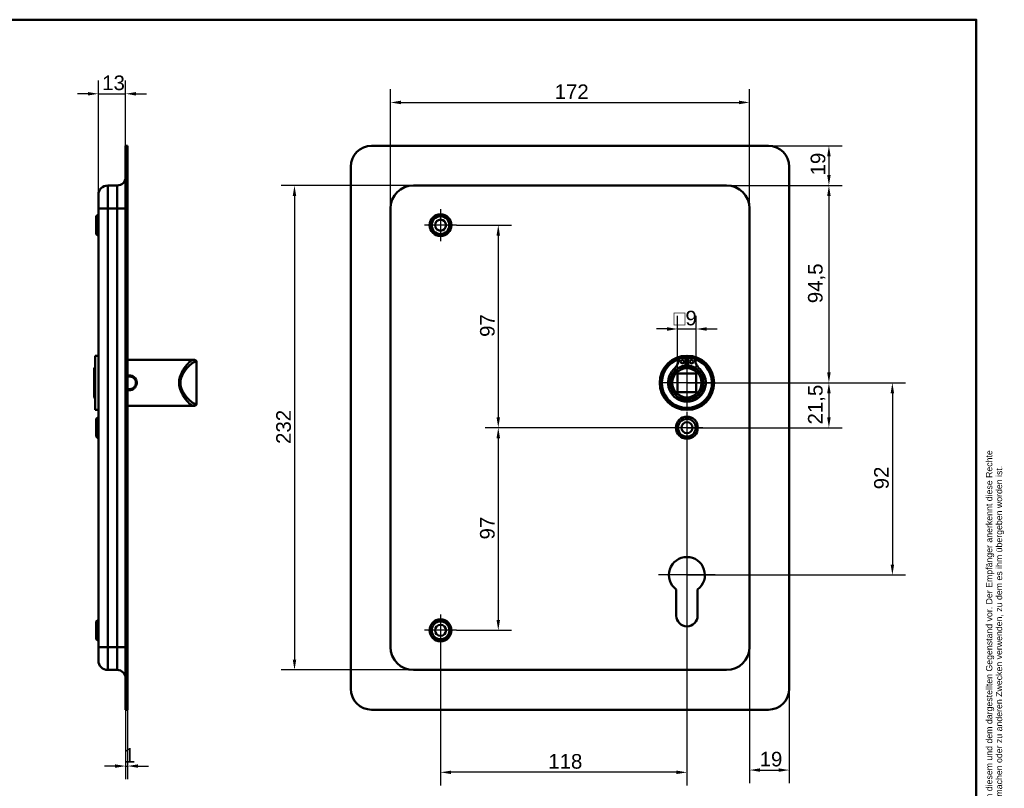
# Model space of a CAD drawing. Header units: millimetres. Extents: x 20 to 833, y 20 to 574.
# Tile 7 of 7: x 362 to 833, y 206 to 574. Entities that reach past the tile are written whole.
import ezdxf
from ezdxf.enums import TextEntityAlignment as Align

# ---------------------------------------------------------------- set-up
doc = ezdxf.new("R2010")
doc.units = ezdxf.units.MM
doc.header["$LTSCALE"] = 2
for name, color, linetype, lineweight in [('Bemaßungen(DIN)', 7, 'Continuous', 25), ('Mittelpunktmarkierung(DIN)', 7, 'Continuous', 25), ('Sichtbare Kanten(DIN)', 7, 'Continuous', 50), ('Sichtbare tangentiale Kanten(DIN)', 7, 'Continuous', 50), ('Skizziergeometrie(DIN)', 7, 'Continuous', 50), ('Skizzierlinie(DIN)', 7, 'Continuous', 25), ('Symbole(DIN)', 7, 'Continuous', 25)]:
    doc.layers.add(name, color=color, linetype=linetype, lineweight=lineweight)
doc.styles.add('Aktuell-DIN', font='arial.ttf')
doc.styles.add('STANDARD-DIN~0', font='arial.ttf')
doc.styles.add('Textstil10', font='arial.ttf')
doc.styles.add('Textstil41', font='arial.ttf', dxfattribs={"width": 0.8})
doc.styles.add('Textstil83', font='arial.ttf', dxfattribs={"width": 0.8})
doc.dimstyles.new('CAD-LAN', dxfattribs={"dimscale": 2, "dimtxt": 3.5, "dimasz": 2.5, "dimexe": 3.175, "dimexo": 0, "dimgap": 0.8, "dimtad": 1, "dimrnd": 1e-08, "dimtxsty": 'STANDARD-DIN~0', "dimcen": 0.09, "dimdle": 10, "dimclrd": 250, "dimclre": 250, "dimclrt": 250, "dimadec": 0, "dimazin": 2, "dimtfac": 1, "dimtmove": 0, "dimatfit": 3, "dimfxl": 1, "dimtolj": 1, "dimtzin": 0, "dimlwd": 25, "dimlwe": 25, "dimarcsym": 0})

# ---------------------------------------------------------------- blocks, each defined once
blk = doc.blocks.new('Ränder Standardrahmen')
at = {"layer": 'Skizziergeometrie(DIN)', "flags": 128}
blk.add_lwpolyline([(10, 10), (10, 287), (410, 287), (410, 10), (10, 10)], dxfattribs=at)
blk = doc.blocks.new('Schriftfelder Heusser')
at = {"layer": 'Skizziergeometrie(DIN)'}
for p, q in [((101, 229.92), (101, 236.92)), ((101, 236.92), (291, 236.92)), ((111, 229.92), (111, 236.92)), ((123, 229.92), (123, 236.92)), ((232, 229.92), (232, 236.92)), ((256, 229.92), (256, 236.92)), ((291, 236.92), (291, 229.92)), ((101, 191.42), (101, 229.92)), ((101, 229.92), (291, 229.92)), ((111, 229.92), (111, 221.42)), ((123, 229.92), (123, 221.42)), ((232, 229.92), (232, 221.42)), ((256, 229.92), (256, 221.42)), ((291, 229.92), (291, 191.42)), ((101, 221.42), (291, 221.42)), ((150, 221.42), (150, 204.42)), ((198.85, 221.42), (198.85, 204.42)), ((216.35, 221.42), (216.35, 204.42)), ((238.35, 221.42), (238.35, 204.42)), ((278, 221.42), (278, 191.42)), ((278, 208.67), (291, 208.67)), ((101, 204.42), (291, 204.42)), ((142, 204.42), (142, 191.42)), ((236, 204.42), (236, 191.42)), ((278, 200.17), (291, 200.17)), ((291, 191.42), (101, 191.42))]:
    blk.add_line(p, q, dxfattribs=at)
at = {"layer": 'Skizzierlinie(DIN)'}
for p, q in [((113.5, 221.42), (113.5, 204.42)), ((118, 221.42), (118, 204.42)), ((162.35, 221.42), (162.35, 204.42)), ((166.85, 221.42), (166.85, 204.42)), ((113.5, 217.17), (150, 217.17)), ((162.35, 217.17), (278, 217.17)), ((113.5, 212.92), (150, 212.92)), ((162.35, 212.92), (278, 212.92)), ((113.5, 208.67), (150, 208.67)), ((162.35, 208.67), (278, 208.67))]:
    blk.add_line(p, q, dxfattribs=at)
for centre in [(115.75, 219.25), (164.6, 219.25), (115.75, 215.04), (164.6, 215.04), (115.75, 210.79), (164.6, 210.79), (115.75, 206.54), (164.6, 206.54)]:
    blk.add_circle(centre, 1.75, dxfattribs=at)
at = {"layer": 'Symbole(DIN)', "color": 7, "insert": (293.33, 191.7), "char_height": 1.5, "width": 182.3003, "attachment_point": 1, "rotation": 90, "line_spacing_factor": 0.944221, "style": 'Aktuell-DIN'}
blk.add_mtext('\\fArial|b0|i0;\\H1.5000;Die Schlossfabrik Heusser AG ist Eigentümerin dieses Dokumentes und behält sich alle Rechte an diesem und dem dargestellten Gegenstand vor. Der Empfänger anerkennt diese Rechte\\Pund wird das Dokument nicht ohne schriftliche Ermächtigung der Eigentümerin Dritten zugänglich machen oder zu anderen Zwecken verwenden, zu dem es ihm übergeben worden ist.\\P ', dxfattribs=at)
at = {"layer": 'Symbole(DIN)', "color": 179, "true_color": 0x262659, "style": 'Aktuell-DIN'}
for s, insert, char_height, attachment_point in [('Pos.', (106, 227), 2.489, 2), ('Menge', (117, 227), 2.489, 2), ('Benennung', (125.81, 225.38), 2.489, 4), ('B-Nummer', (234.74, 225.62), 2.489, 4), ('Material', (265.02, 225.62), 2.489, 5), ('\\fArial|b0|i0;a', (115.81, 219.53), 2, 5), ('\\fArial|b0|i0;e', (164.54, 219.53), 2, 5), ('\\fArial|b0|i0;Gezeichnet', (200.05, 219.23), 2, 4), ('\\fArial|b0|i0;b', (115.75, 215), 2, 5), ('\\fArial|b0|i0;f', (164.55, 215.06), 2, 5), ('\\fArial|b0|i0;Freigegeben', (199.92, 216), 2, 1), ('\\fArial|b0|i0;c', (115.75, 211.01), 2, 5), ('\\fArial|b0|i0;g', (164.63, 211.05), 2, 5), ('\\fArial|b0|i0;Projekt', (200, 211.98), 2, 1), ('\\fArial|b0|i0;d', (115.76, 206.55), 2, 5), ('\\fArial|b0|i0;h', (164.55, 206.57), 2, 5), ('\\fArial|b0|i0;CAD-Nr.', (200, 207.5), 2, 1), ('\\fArial|b0|i0;\\H2.0000;Massstab', (284.39, 206.37), 2, 5), ('\\fArial|b0|i0;\\H2.0000;Baugruppe', (143.1, 203.73), 2, 1), ('\\fArial|b0|i0;Zeichnungs-Nr.', (237, 203.5), 2, 1), ('\\fArial|b0|i0;\\H2.5000;4853 Murgenthal', (113.33, 192.46), 2.5, 7)]:
    blk.add_mtext(s, dxfattribs=dict(at, insert=insert, char_height=char_height, attachment_point=attachment_point))
at = {"layer": 'Symbole(DIN)', "color": 179, "true_color": 0x262659, "attachment_point": 5, "style": 'Aktuell-DIN'}
for s, insert, char_height, width in [('Änd.', (107.21, 213), 2.489, 12.3494), ('Änd.', (156.12, 212.76), 2.489, 12.3494), ('\\fArial|b0|i0;Änderung', (284.51, 202.33), 2, 12.1143)]:
    blk.add_mtext(s, dxfattribs=dict(at, insert=insert, char_height=char_height, width=width))
at = {"layer": 'Symbole(DIN)', "color": 7, "insert": (143.1, 196.62), "char_height": 4.5, "width": 90.18, "attachment_point": 4, "style": 'Aktuell-DIN'}
blk.add_mtext('\\fArial|b0|i0;\\W0.90;\\H4.5000;Heusser-Muschel Serie 6  EN179', dxfattribs=at)
at = {"layer": 'Symbole(DIN)', "color": 179, "true_color": 0x262659, "style": 'Textstil10'}
blk.add_attdef('ERSTELLUNGSDATUM_001', (217.26, 218.29), '', height=2, dxfattribs=at)
at = {"layer": 'Symbole(DIN)', "color": 179, "true_color": 0x262659}
for tag, height, style, p in [('AUTOR', 2.49, 'Aktuell-DIN', (240.03, 219.26)), ('KONTROLLDATUM', 2, 'Textstil10', (217.42, 215.04)), ('KONTROLLIERT_VON', 2, 'Textstil10', (239.98, 215.05))]:
    blk.add_attdef(tag, text='', height=height, dxfattribs=dict(at, style=style)).set_placement(p, align=Align.MIDDLE_LEFT)
at = {"layer": 'Symbole(DIN)', "color": 7, "style": 'Textstil83', "width": 0.8}
blk.add_attdef('Anfänglicher_Ansichtsmaßstab_001', (281.57, 213.34), '', height=2.3, dxfattribs=at)
at = {"layer": 'Symbole(DIN)', "color": 179, "true_color": 0x262659, "style": 'Textstil10'}
blk.add_attdef('PROJEKT', text='', height=2, dxfattribs=at).set_placement((217.77, 209.72), align=Align.BOTTOM_LEFT)
at = {"layer": 'Symbole(DIN)', "color": 7, "style": 'Textstil41', "width": 0.8}
blk.add_attdef('STATUS', text='', height=5, dxfattribs=at).set_placement((284.53, 195.86), align=Align.MIDDLE_CENTER)
blk = doc.blocks.new('*D8')
at = {"layer": 'Bemaßungen(DIN)', "color": 250, "linetype": 'Continuous', "lineweight": 25, "true_color": 0x3f3f3f, "transparency": 16777216}
for p, q in [((539.41, 483.62), (539.41, 540.72)), ((711.41, 483.62), (711.41, 540.72)), ((544.41, 534.37), (706.41, 534.37))]:
    blk.add_line(p, q, dxfattribs=at)
at = {"layer": 'Bemaßungen(DIN)', "color": 250, "linetype": 'Continuous', "true_color": 0x3f3f3f, "transparency": 16777216}
for points in [[(544.41, 535.21), (544.41, 533.54), (539.41, 534.37)], [(706.41, 535.21), (706.41, 533.54), (711.41, 534.37)]]:
    blk.add_solid(points, dxfattribs=at)
at = {"layer": 'Defpoints', "color": 0, "linetype": 'Continuous', "transparency": 16777216}
for p in [(711.41, 534.37), (539.41, 483.62), (711.41, 483.62)]:
    blk.add_point(p, dxfattribs=at)
at = {"layer": 'Bemaßungen(DIN)', "color": 250, "linetype": 'Continuous', "lineweight": 25, "true_color": 0x3f3f3f, "transparency": 16777216, "insert": (618.04, 543), "char_height": 7, "attachment_point": 1, "style": 'STANDARD-DIN~0'}
blk.add_mtext('\\A1;172', dxfattribs=at)
blk = doc.blocks.new('*D9')
at = {"layer": 'Bemaßungen(DIN)', "color": 250, "linetype": 'Continuous', "lineweight": 25, "true_color": 0x3f3f3f, "transparency": 16777216}
for p, q in [((550.41, 494.62), (487.11, 494.62)), ((493.46, 489.62), (493.46, 267.62)), ((550.41, 262.62), (487.11, 262.62))]:
    blk.add_line(p, q, dxfattribs=at)
at = {"layer": 'Bemaßungen(DIN)', "color": 250, "linetype": 'Continuous', "true_color": 0x3f3f3f, "transparency": 16777216}
for points in [[(492.62, 489.62), (494.29, 489.62), (493.46, 494.62)], [(492.62, 267.62), (494.29, 267.62), (493.46, 262.62)]]:
    blk.add_solid(points, dxfattribs=at)
at = {"layer": 'Defpoints', "color": 0, "linetype": 'Continuous', "transparency": 16777216}
for p in [(550.41, 494.62), (493.46, 262.62), (550.41, 262.62)]:
    blk.add_point(p, dxfattribs=at)
at = {"layer": 'Bemaßungen(DIN)', "color": 250, "linetype": 'Continuous', "lineweight": 25, "true_color": 0x3f3f3f, "transparency": 16777216, "insert": (484.7, 370.86), "char_height": 7, "attachment_point": 1, "rotation": 90, "style": 'STANDARD-DIN~0'}
blk.add_mtext('\\A1;232', dxfattribs=at)
blk = doc.blocks.new('*D10')
at = {"layer": 'Bemaßungen(DIN)', "color": 250, "linetype": 'Continuous', "lineweight": 25, "true_color": 0x3f3f3f, "transparency": 16777216}
for p, q in [((700.41, 494.62), (755.76, 494.62)), ((749.41, 489.62), (749.41, 405.12)), ((681.41, 400.12), (755.76, 400.12))]:
    blk.add_line(p, q, dxfattribs=at)
at = {"layer": 'Bemaßungen(DIN)', "color": 250, "linetype": 'Continuous', "true_color": 0x3f3f3f, "transparency": 16777216}
for points in [[(748.57, 489.62), (750.24, 489.62), (749.41, 494.62)], [(748.57, 405.12), (750.24, 405.12), (749.41, 400.12)]]:
    blk.add_solid(points, dxfattribs=at)
at = {"layer": 'Defpoints', "color": 0, "linetype": 'Continuous', "transparency": 16777216}
for p in [(700.41, 494.62), (681.41, 400.12), (749.41, 400.12)]:
    blk.add_point(p, dxfattribs=at)
at = {"layer": 'Bemaßungen(DIN)', "color": 250, "linetype": 'Continuous', "lineweight": 25, "true_color": 0x3f3f3f, "transparency": 16777216, "insert": (739.39, 438.25), "char_height": 7, "attachment_point": 1, "rotation": 90, "style": 'STANDARD-DIN~0'}
blk.add_mtext('\\A1;94,5', dxfattribs=at)
blk = doc.blocks.new('*D11')
at = {"layer": 'Bemaßungen(DIN)', "color": 250, "linetype": 'Continuous', "lineweight": 25, "true_color": 0x3f3f3f, "transparency": 16777216}
for p, q in [((681.41, 400.12), (755.76, 400.12)), ((749.41, 395.12), (749.41, 383.62)), ((681.41, 378.62), (755.76, 378.62))]:
    blk.add_line(p, q, dxfattribs=at)
at = {"layer": 'Bemaßungen(DIN)', "color": 250, "linetype": 'Continuous', "true_color": 0x3f3f3f, "transparency": 16777216}
for points in [[(748.57, 395.12), (750.24, 395.12), (749.41, 400.12)], [(748.57, 383.62), (750.24, 383.62), (749.41, 378.62)]]:
    blk.add_solid(points, dxfattribs=at)
at = {"layer": 'Defpoints', "color": 0, "linetype": 'Continuous', "transparency": 16777216}
for p in [(681.41, 400.12), (681.41, 378.62), (749.41, 378.62)]:
    blk.add_point(p, dxfattribs=at)
at = {"layer": 'Bemaßungen(DIN)', "color": 250, "linetype": 'Continuous', "lineweight": 25, "true_color": 0x3f3f3f, "transparency": 16777216, "insert": (739.39, 380.19), "char_height": 7, "attachment_point": 1, "rotation": 90, "style": 'STANDARD-DIN~0'}
blk.add_mtext('\\A1;21,5', dxfattribs=at)
blk = doc.blocks.new('*D12')
at = {"layer": 'Bemaßungen(DIN)', "color": 250, "linetype": 'Continuous', "lineweight": 25, "true_color": 0x3f3f3f, "transparency": 16777216}
for p, q in [((681.41, 400.12), (786.15, 400.12)), ((779.8, 395.12), (779.8, 313.12)), ((681.41, 308.12), (786.15, 308.12))]:
    blk.add_line(p, q, dxfattribs=at)
at = {"layer": 'Bemaßungen(DIN)', "color": 250, "linetype": 'Continuous', "true_color": 0x3f3f3f, "transparency": 16777216}
for points in [[(778.97, 395.12), (780.64, 395.12), (779.8, 400.12)], [(778.97, 313.12), (780.64, 313.12), (779.8, 308.12)]]:
    blk.add_solid(points, dxfattribs=at)
at = {"layer": 'Defpoints', "color": 0, "linetype": 'Continuous', "transparency": 16777216}
for p in [(681.41, 400.12), (681.41, 308.12), (779.8, 308.12)]:
    blk.add_point(p, dxfattribs=at)
at = {"layer": 'Bemaßungen(DIN)', "color": 250, "linetype": 'Continuous', "lineweight": 25, "true_color": 0x3f3f3f, "transparency": 16777216, "insert": (771.05, 349.14), "char_height": 7, "attachment_point": 1, "rotation": 90, "style": 'STANDARD-DIN~0'}
blk.add_mtext('\\A1;92', dxfattribs=at)
blk = doc.blocks.new('*D13')
at = {"layer": 'Bemaßungen(DIN)', "color": 250, "linetype": 'Continuous', "lineweight": 25, "true_color": 0x3f3f3f, "transparency": 16777216}
for p, q in [((720.41, 513.62), (755.76, 513.62)), ((749.41, 508.62), (749.41, 499.62)), ((700.41, 494.62), (755.76, 494.62))]:
    blk.add_line(p, q, dxfattribs=at)
at = {"layer": 'Bemaßungen(DIN)', "color": 250, "linetype": 'Continuous', "true_color": 0x3f3f3f, "transparency": 16777216}
for points in [[(748.57, 508.62), (750.24, 508.62), (749.41, 513.62)], [(748.57, 499.62), (750.24, 499.62), (749.41, 494.62)]]:
    blk.add_solid(points, dxfattribs=at)
at = {"layer": 'Defpoints', "color": 0, "linetype": 'Continuous', "transparency": 16777216}
for p in [(720.41, 513.62), (700.41, 494.62), (749.41, 494.62)]:
    blk.add_point(p, dxfattribs=at)
at = {"layer": 'Bemaßungen(DIN)', "color": 250, "linetype": 'Continuous', "lineweight": 25, "true_color": 0x3f3f3f, "transparency": 16777216, "insert": (740.66, 499.43), "char_height": 7, "attachment_point": 1, "rotation": 90, "style": 'STANDARD-DIN~0'}
blk.add_mtext('\\A1;19', dxfattribs=at)
blk = doc.blocks.new('*D14')
at = {"layer": 'Bemaßungen(DIN)', "color": 250, "linetype": 'Continuous', "lineweight": 25, "true_color": 0x3f3f3f, "transparency": 16777216}
for p, q in [((571.06, 475.62), (597.41, 475.62)), ((591.06, 470.62), (591.06, 383.62)), ((681.41, 378.62), (584.71, 378.62))]:
    blk.add_line(p, q, dxfattribs=at)
at = {"layer": 'Bemaßungen(DIN)', "color": 250, "linetype": 'Continuous', "true_color": 0x3f3f3f, "transparency": 16777216}
for points in [[(590.22, 470.62), (591.89, 470.62), (591.06, 475.62)], [(590.22, 383.62), (591.89, 383.62), (591.06, 378.62)]]:
    blk.add_solid(points, dxfattribs=at)
at = {"layer": 'Defpoints', "color": 0, "linetype": 'Continuous', "transparency": 16777216}
for p in [(571.06, 475.62), (591.06, 378.62), (681.41, 378.62)]:
    blk.add_point(p, dxfattribs=at)
at = {"layer": 'Bemaßungen(DIN)', "color": 250, "linetype": 'Continuous', "lineweight": 25, "true_color": 0x3f3f3f, "transparency": 16777216, "insert": (582.31, 422.11), "char_height": 7, "attachment_point": 1, "rotation": 90, "style": 'STANDARD-DIN~0'}
blk.add_mtext('\\A1;97', dxfattribs=at)
blk = doc.blocks.new('*D15')
at = {"layer": 'Bemaßungen(DIN)', "color": 250, "linetype": 'Continuous', "lineweight": 25, "true_color": 0x3f3f3f, "transparency": 16777216}
for p, q in [((681.41, 378.62), (584.71, 378.62)), ((591.06, 373.62), (591.06, 286.62)), ((571.06, 281.62), (597.41, 281.62))]:
    blk.add_line(p, q, dxfattribs=at)
at = {"layer": 'Bemaßungen(DIN)', "color": 250, "linetype": 'Continuous', "true_color": 0x3f3f3f, "transparency": 16777216}
for points in [[(590.22, 373.62), (591.89, 373.62), (591.06, 378.62)], [(590.22, 286.62), (591.89, 286.62), (591.06, 281.62)]]:
    blk.add_solid(points, dxfattribs=at)
at = {"layer": 'Defpoints', "color": 0, "linetype": 'Continuous', "transparency": 16777216}
for p in [(681.41, 378.62), (571.06, 281.62), (591.06, 281.62)]:
    blk.add_point(p, dxfattribs=at)
at = {"layer": 'Bemaßungen(DIN)', "color": 250, "linetype": 'Continuous', "lineweight": 25, "true_color": 0x3f3f3f, "transparency": 16777216, "insert": (582.31, 325.11), "char_height": 7, "attachment_point": 1, "rotation": 90, "style": 'STANDARD-DIN~0'}
blk.add_mtext('\\A1;97', dxfattribs=at)
blk = doc.blocks.new('*D16')
at = {"layer": 'Bemaßungen(DIN)', "color": 250, "linetype": 'Continuous', "lineweight": 25, "true_color": 0x3f3f3f, "transparency": 16777216}
for p, q in [((681.41, 370.97), (681.41, 207.27)), ((563.41, 273.97), (563.41, 207.27)), ((676.41, 213.62), (568.41, 213.62))]:
    blk.add_line(p, q, dxfattribs=at)
at = {"layer": 'Bemaßungen(DIN)', "color": 250, "linetype": 'Continuous', "true_color": 0x3f3f3f, "transparency": 16777216}
for points in [[(568.41, 214.45), (568.41, 212.79), (563.41, 213.62)], [(676.41, 214.45), (676.41, 212.79), (681.41, 213.62)]]:
    blk.add_solid(points, dxfattribs=at)
at = {"layer": 'Defpoints', "color": 0, "linetype": 'Continuous', "transparency": 16777216}
for p in [(681.41, 370.97), (563.41, 273.97), (563.41, 213.62)]:
    blk.add_point(p, dxfattribs=at)
at = {"layer": 'Bemaßungen(DIN)', "color": 250, "linetype": 'Continuous', "lineweight": 25, "true_color": 0x3f3f3f, "transparency": 16777216, "insert": (615, 222.37), "char_height": 7, "attachment_point": 1, "style": 'STANDARD-DIN~0'}
blk.add_mtext('\\A1;118', dxfattribs=at)
blk = doc.blocks.new('*D17')
at = {"layer": 'Bemaßungen(DIN)', "color": 250, "linetype": 'Continuous', "lineweight": 25, "true_color": 0x3f3f3f, "transparency": 16777216}
for p, q in [((711.41, 273.62), (711.41, 208.35)), ((730.41, 253.62), (730.41, 208.35)), ((716.41, 214.7), (725.41, 214.7))]:
    blk.add_line(p, q, dxfattribs=at)
at = {"layer": 'Bemaßungen(DIN)', "color": 250, "linetype": 'Continuous', "true_color": 0x3f3f3f, "transparency": 16777216}
for points in [[(716.41, 215.53), (716.41, 213.87), (711.41, 214.7)], [(725.41, 215.53), (725.41, 213.87), (730.41, 214.7)]]:
    blk.add_solid(points, dxfattribs=at)
at = {"layer": 'Defpoints', "color": 0, "linetype": 'Continuous', "transparency": 16777216}
for p in [(711.41, 273.62), (730.41, 253.62), (730.41, 214.7)]:
    blk.add_point(p, dxfattribs=at)
at = {"layer": 'Bemaßungen(DIN)', "color": 250, "linetype": 'Continuous', "lineweight": 25, "true_color": 0x3f3f3f, "transparency": 16777216, "insert": (716.22, 223.45), "char_height": 7, "attachment_point": 1, "style": 'STANDARD-DIN~0'}
blk.add_mtext('\\A1;19', dxfattribs=at)
blk = doc.blocks.new('*D18')
at = {"layer": 'Bemaßungen(DIN)', "color": 250, "linetype": 'Continuous', "lineweight": 25, "true_color": 0x3f3f3f, "transparency": 16777216}
for p, q in [((399.54, 490.12), (399.54, 544.88)), ((412.54, 513.62), (412.54, 544.88)), ((394.54, 538.53), (389.54, 538.53)), ((399.54, 538.53), (412.54, 538.53)), ((417.54, 538.53), (422.54, 538.53))]:
    blk.add_line(p, q, dxfattribs=at)
at = {"layer": 'Bemaßungen(DIN)', "color": 250, "linetype": 'Continuous', "true_color": 0x3f3f3f, "transparency": 16777216}
for points in [[(394.54, 539.36), (394.54, 537.69), (399.54, 538.53)], [(417.54, 539.36), (417.54, 537.69), (412.54, 538.53)]]:
    blk.add_solid(points, dxfattribs=at)
at = {"layer": 'Defpoints', "color": 0, "linetype": 'Continuous', "transparency": 16777216}
for p in [(412.54, 538.53), (412.54, 513.62), (399.54, 490.12)]:
    blk.add_point(p, dxfattribs=at)
at = {"layer": 'Bemaßungen(DIN)', "color": 250, "linetype": 'Continuous', "lineweight": 25, "true_color": 0x3f3f3f, "transparency": 16777216, "insert": (401.35, 547.28), "char_height": 7, "attachment_point": 1, "style": 'STANDARD-DIN~0'}
blk.add_mtext('\\A1;13', dxfattribs=at)
blk = doc.blocks.new('*D19')
at = {"layer": 'Bemaßungen(DIN)', "color": 250, "linetype": 'Continuous', "lineweight": 25, "true_color": 0x3f3f3f, "transparency": 16777216}
for p, q in [((412.54, 243.62), (412.54, 210.27)), ((413.54, 243.62), (413.54, 210.27)), ((407.54, 216.62), (402.54, 216.62)), ((412.54, 216.62), (413.54, 216.62)), ((418.54, 216.62), (423.54, 216.62))]:
    blk.add_line(p, q, dxfattribs=at)
at = {"layer": 'Bemaßungen(DIN)', "color": 250, "linetype": 'Continuous', "true_color": 0x3f3f3f, "transparency": 16777216}
for points in [[(407.54, 217.45), (407.54, 215.79), (412.54, 216.62)], [(418.54, 217.45), (418.54, 215.79), (413.54, 216.62)]]:
    blk.add_solid(points, dxfattribs=at)
at = {"layer": 'Defpoints', "color": 0, "linetype": 'Continuous', "transparency": 16777216}
for p in [(412.54, 243.62), (413.54, 243.62), (413.54, 216.62)]:
    blk.add_point(p, dxfattribs=at)
at = {"layer": 'Bemaßungen(DIN)', "color": 250, "linetype": 'Continuous', "lineweight": 25, "true_color": 0x3f3f3f, "transparency": 16777216, "insert": (411.75, 225.25), "char_height": 7, "attachment_point": 1, "style": 'STANDARD-DIN~0'}
blk.add_mtext('\\A1;1', dxfattribs=at)
blk = doc.blocks.new('*D26')
at = {"layer": 'Bemaßungen(DIN)', "color": 250, "linetype": 'Continuous', "lineweight": 25, "true_color": 0x3f3f3f, "transparency": 16777216}
for p, q in [((676.91, 404.62), (676.91, 432.25)), ((685.91, 404.62), (685.91, 432.25)), ((671.91, 425.9), (666.91, 425.9)), ((676.91, 425.9), (685.91, 425.9)), ((690.91, 425.9), (695.91, 425.9))]:
    blk.add_line(p, q, dxfattribs=at)
at = {"layer": 'Bemaßungen(DIN)', "color": 250, "linetype": 'Continuous', "true_color": 0x3f3f3f, "transparency": 16777216}
for points in [[(671.91, 426.73), (671.91, 425.06), (676.91, 425.9)], [(690.91, 426.73), (690.91, 425.06), (685.91, 425.9)]]:
    blk.add_solid(points, dxfattribs=at)
at = {"layer": 'Defpoints', "color": 0, "linetype": 'Continuous', "transparency": 16777216}
for p in [(685.91, 425.9), (676.91, 404.62), (685.91, 404.62)]:
    blk.add_point(p, dxfattribs=at)
at = {"layer": 'Bemaßungen(DIN)', "color": 250, "linetype": 'Continuous', "lineweight": 25, "true_color": 0x3f3f3f, "transparency": 16777216, "insert": (675.04, 434.64), "char_height": 7, "attachment_point": 1, "style": 'STANDARD-DIN~0'}
blk.add_mtext('\\A1;\\fAIGDT|b0|i0;\\H7.0000;o\\fArial|b0|i0;\\H7.0000;9', dxfattribs=at)

msp = doc.modelspace()

# ---------------------------------------------------------------- linework, layer by layer
at = {"layer": 'Mittelpunktmarkierung(DIN)', "linetype": 'Continuous'}
for p, q in [((563.407, 483.269), (563.407, 467.969)), ((571.057, 475.619), (555.757, 475.619)), ((681.407, 412.119), (681.407, 388.119)), ((693.407, 400.119), (669.407, 400.119)), ((681.407, 386.269), (681.407, 370.969)), ((689.057, 378.619), (673.757, 378.619)), ((681.407, 321.719), (681.407, 298.119)), ((695.007, 308.119), (667.807, 308.119)), ((563.407, 289.269), (563.407, 273.969)), ((571.057, 281.619), (555.757, 281.619))]:
    msp.add_line(p, q, dxfattribs=at)
at = {"layer": 'Sichtbare Kanten(DIN)'}
for p, q in [((413.536, 513.619), (412.536, 513.619)), ((412.536, 503.619), (412.536, 513.619)), ((413.536, 513.619), (413.536, 503.619)), ((530.407, 513.619), (720.407, 513.619)), ((412.536, 503.619), (412.536, 253.619)), ((413.536, 503.619), (413.536, 253.619)), ((520.407, 253.619), (520.407, 503.619)), ((730.407, 503.619), (730.407, 253.619)), ((408.536, 494.619), (404.036, 494.619)), ((700.407, 494.619), (550.407, 494.619)), ((399.536, 483.619), (399.536, 490.119)), ((399.536, 483.619), (399.536, 273.619)), ((539.407, 483.619), (539.407, 273.619)), ((711.407, 273.619), (711.407, 483.619)), ((398.536, 479.869), (399.536, 480.869)), ((398.536, 471.369), (398.536, 479.869)), ((398.536, 471.369), (399.536, 470.369)), ((398.036, 413.119), (398.036, 387.119)), ((398.036, 413.119), (399.536, 413.119)), ((413.536, 411.119), (440.536, 411.119)), ((440.536, 411.119), (444.866, 411.119)), ((444.866, 411.119), (445.536, 411.119)), ((677.767, 412.077), (680.791, 412.077)), ((680.791, 412.077), (680.791, 408.377)), ((682.024, 408.377), (682.024, 412.077)), ((682.024, 412.077), (685.048, 412.077)), ((397.536, 407.119), (398.036, 407.619)), ((397.536, 393.119), (397.536, 407.119)), ((446.536, 390.119), (446.536, 410.119)), ((676.907, 395.619), (676.907, 404.619)), ((676.907, 404.619), (685.907, 404.619)), ((685.907, 404.619), (685.907, 395.619)), ((397.536, 393.119), (398.036, 392.619)), ((685.907, 395.619), (676.907, 395.619)), ((398.036, 387.119), (399.536, 387.119)), ((413.536, 389.119), (440.536, 389.119)), ((440.536, 389.119), (444.866, 389.119)), ((445.536, 389.119), (444.866, 389.119)), ((398.536, 382.869), (399.536, 383.869)), ((398.536, 374.369), (398.536, 382.869)), ((398.536, 374.369), (399.536, 373.369)), ((676.307, 288.619), (676.307, 301.194)), ((686.507, 301.194), (686.507, 288.619)), ((398.536, 285.869), (399.536, 286.869)), ((398.536, 277.369), (398.536, 285.869)), ((398.536, 277.369), (399.536, 276.369)), ((399.536, 267.119), (399.536, 273.619)), ((408.536, 262.619), (404.036, 262.619)), ((550.407, 262.619), (700.407, 262.619)), ((412.536, 243.619), (412.536, 253.619)), ((413.536, 253.619), (413.536, 243.619)), ((412.536, 243.619), (413.536, 243.619)), ((720.407, 243.619), (530.407, 243.619))]:
    msp.add_line(p, q, dxfattribs=at)
for centre, radius in [((563.407, 475.619), 5.25), ((563.407, 475.619), 4.25), ((563.407, 475.619), 2.65), ((681.407, 400.119), 13), ((681.407, 400.119), 12.5), ((679.176, 410.227), 0.85), ((683.639, 410.227), 0.85), ((681.407, 400.119), 8), ((681.407, 400.119), 7), ((681.407, 378.619), 5.25), ((681.407, 378.619), 4.25), ((681.407, 378.619), 2.65), ((563.407, 281.619), 5.25), ((563.407, 281.619), 4.25), ((563.407, 281.619), 2.65)]:
    msp.add_circle(centre, radius, dxfattribs=at)
for centre, radius, start, end in [((530.407, 503.619), 10, 90, 180), ((720.407, 503.619), 10, 0, 90), ((408.536, 498.619), 4, 270, 0), ((404.036, 490.119), 4.5, 90, 180), ((550.407, 483.619), 11, 90, 180), ((700.407, 483.619), 11, 0, 90), ((445.536, 410.119), 1, 0, 90), ((681.407, 400.119), 12, 108.17213, 71.82787), ((669.084, 412.817), 8.678, 314.1409, 355.03295), ((681.407, 400.119), 12, 85.21102, 94.78898), ((693.73, 412.817), 8.678, 184.96705, 225.8591), ((681.407, 400.119), 9.017, 134.1409, 45.8591), ((681.407, 400.852), 7.55, 94.68501, 144.3129), ((681.407, 400.119), 8.2, 63.63056, 116.36944), ((681.407, 400.119), 9, 86.0711, 93.9289), ((681.407, 400.852), 7.55, 35.6871, 85.31499), ((445.536, 390.119), 1, 270, 0), ((681.407, 308.119), 8.6, 306.37184, 233.62816), ((681.407, 288.619), 5.1, 180, 0), ((550.407, 273.619), 11, 180, 270), ((700.407, 273.619), 11, 270, 0), ((404.036, 267.119), 4.5, 180, 270), ((408.536, 258.619), 4, 0, 90), ((530.407, 253.619), 10, 180, 270), ((720.407, 253.619), 10, 270, 0)]:
    msp.add_arc(centre, radius, start, end, dxfattribs=at)
for points, knots in [([(414.536, 396.64), (415.04, 396.639), (416.057, 396.886), (417.248, 397.875), (417.924, 399.31), (417.927, 401.473), (416.561, 403.24), (414.703, 403.676), (413.858, 403.544), (413.536, 403.441)], [-2.1150433, -2.1150433, -2.1150433, -2.1150433, -1.9639931, -1.8129167, -1.6618403, -1.510764, -1.2086112, -1.0575348, -0.9565762, -0.9565762, -0.9565762, -0.9565762]), ([(413.536, 402.947), (413.855, 403.059), (414.195, 403.119), (414.535, 403.119), (414.987, 403.119), (415.439, 403.015), (415.842, 402.82), (416.648, 402.43), (417.258, 401.668), (417.459, 400.792), (417.56, 400.354), (417.561, 399.888), (417.46, 399.448), (417.359, 399.009), (417.159, 398.596), (416.881, 398.247), (416.603, 397.899), (416.248, 397.615), (415.844, 397.419), (415.44, 397.223), (414.986, 397.119), (414.536, 397.119)], [3.0589228, 3.0589228, 3.0589228, 3.0589228, 3.1726043, 3.1726043, 3.1726043, 3.3236807, 3.3236807, 3.3236807, 3.6258335, 3.6258335, 3.6258335, 3.7769099, 3.7769099, 3.7769099, 3.9279863, 3.9279863, 3.9279863, 4.0790627, 4.0790627, 4.0790627, 4.2301128, 4.2301128, 4.2301128, 4.2301128]), ([(413.536, 396.803), (413.858, 396.697), (414.196, 396.641), (414.536, 396.64), (414.536, 396.64), (414.536, 396.64), (414.536, 396.64)], [-0.10163742, -0.10163742, -0.10163742, -0.10163742, 0, 0, 0, 0.00002622, 0.00002622, 0.00002622, 0.00002622]), ([(414.536, 397.119), (414.536, 397.119), (414.536, 397.119), (414.536, 397.119), (414.195, 397.119), (413.857, 397.18), (413.538, 397.294)], [2.11504322, 2.11504322, 2.11504322, 2.11504322, 2.11506954, 2.11506954, 2.11506954, 2.22920035, 2.22920035, 2.22920035, 2.22920035])]:
    msp.add_open_spline(points, degree=3, knots=knots, dxfattribs=at)
at = {"layer": 'Sichtbare tangentiale Kanten(DIN)'}
for p, q in [((412.536, 503.619), (413.536, 503.619)), ((404.036, 494.619), (404.036, 483.619)), ((408.536, 483.619), (408.536, 494.619)), ((404.036, 483.619), (399.536, 483.619)), ((408.536, 483.619), (404.036, 483.619)), ((404.036, 273.619), (404.036, 483.619)), ((408.536, 483.619), (408.536, 273.619)), ((408.536, 483.619), (412.536, 483.619)), ((446.536, 410.119), (445.831, 410.119)), ((414.536, 396.641), (414.536, 397.119)), ((445.831, 390.119), (446.536, 390.119)), ((404.036, 273.619), (399.536, 273.619)), ((404.036, 273.619), (404.036, 262.619)), ((408.536, 273.619), (404.036, 273.619)), ((408.536, 262.619), (408.536, 273.619)), ((408.536, 273.619), (412.536, 273.619)), ((413.536, 253.619), (412.536, 253.619))]:
    msp.add_line(p, q, dxfattribs=at)
for centre, major_axis, start_param, end_param in [((444.866, 410.119), (0, 1), 4.712389, 6.2831853), ((444.866, 390.119), (0, -1), 0, 1.5707963)]:
    msp.add_ellipse(centre, major_axis=major_axis, ratio=0.9647528, start_param=start_param, end_param=end_param, dxfattribs=at)
for points, knots in [([(444.866, 411.119), (444.652, 411.119), (444.115, 410.911), (442.722, 409.785), (440.625, 407.321), (438.617, 403.719), (438.057, 400.128), (438.399, 397.891), (438.951, 396.259), (439.628, 394.752), (441.025, 392.433), (442.726, 390.452), (444.114, 389.326), (444.652, 389.119), (444.866, 389.119)], [-3.4261334, -3.4261334, -3.4261334, -3.4261334, -3.1814096, -2.9366858, -2.4472382, -1.9577905, -1.7130667, -1.4683429, -1.345981, -1.2236191, -0.9788953, -0.4894476, -0.2447238, 0, 0, 0, 0]), ([(445.831, 390.119), (445.605, 390.119), (445.323, 390.213), (444.999, 390.388), (444.674, 390.563), (444.309, 390.819), (443.916, 391.14), (443.131, 391.781), (442.235, 392.682), (441.376, 393.785), (440.947, 394.337), (440.527, 394.939), (440.15, 395.596), (439.961, 395.925), (439.783, 396.268), (439.621, 396.624), (439.459, 396.981), (439.314, 397.352), (439.193, 397.735), (438.951, 398.501), (438.808, 399.314), (438.81, 400.129), (438.811, 400.944), (438.958, 401.76), (439.198, 402.522), (439.677, 404.047), (440.522, 405.357), (441.384, 406.46), (442.247, 407.563), (443.133, 408.459), (443.916, 409.098), (444.308, 409.418), (444.674, 409.674), (444.998, 409.849), (445.323, 410.024), (445.605, 410.119), (445.831, 410.119)], [0, 0, 0, 0, 0.2447238, 0.2447238, 0.2447238, 0.4894476, 0.4894476, 0.4894476, 0.9788953, 0.9788953, 0.9788953, 1.2236191, 1.2236191, 1.2236191, 1.345981, 1.345981, 1.345981, 1.4683429, 1.4683429, 1.4683429, 1.7130667, 1.7130667, 1.7130667, 1.9577905, 1.9577905, 1.9577905, 2.4472382, 2.4472382, 2.4472382, 2.9366858, 2.9366858, 2.9366858, 3.1814096, 3.1814096, 3.1814096, 3.4261334, 3.4261334, 3.4261334, 3.4261334])]:
    msp.add_open_spline(points, degree=3, knots=knots, dxfattribs=at)

# ---------------------------------------------------------------- block references
at = {"xscale": 2, "yscale": 2, "zscale": 2}
msp.add_blockref('Ränder Standardrahmen', (0, 0), dxfattribs=at)
msp.add_blockref('Schriftfelder Heusser', (238, -362.833), dxfattribs=at).add_auto_attribs({'ERSTELLUNGSDATUM_001': '21.12.2020', 'Anfänglicher_Ansichtsmaßstab_001': '1 : 2'})

# ---------------------------------------------------------------- dimensions: what is measured, and where the dimension line sits
at = {"layer": 'Bemaßungen(DIN)', "color": 250, "linetype": 'Continuous', "lineweight": 25, "true_color": 0x3f3f3f}
for base, p1, p2, angle, override, picture, middle in [((412.536, 538.527), (399.536, 490.119), (412.536, 513.619), 180, {"dimgap": 0.8, "dimdec": 2, "dimtol": 0, "dimlim": 0, "dimtp": 0, "dimtm": 0, "dimtdec": 2, "dimtofl": 1, "dimatfit": 1}, '*D18', (406.036, 538.527)), ((711.407, 534.375), (539.407, 483.619), (711.407, 483.619), 180, {"dimgap": 0.8, "dimdec": 2, "dimtol": 0, "dimlim": 0, "dimtp": 0, "dimtm": 0, "dimtdec": 2, "dimtofl": 0, "dimatfit": 1}, '*D8', (625.407, 534.375)), ((749.407, 494.619), (720.407, 513.619), (700.407, 494.619), 270, {"dimgap": 0.8, "dimdec": 2, "dimtol": 0, "dimlim": 0, "dimtp": 0, "dimtm": 0, "dimtdec": 2, "dimtofl": 0, "dimatfit": 1}, '*D13', (749.407, 504.119)), ((493.457, 262.619), (550.407, 494.619), (550.407, 262.619), 90, {"dimgap": 0.8, "dimdec": 2, "dimtol": 0, "dimlim": 0, "dimtp": 0, "dimtm": 0, "dimtdec": 2, "dimtofl": 0, "dimatfit": 1}, '*D9', (493.457, 378.619)), ((749.407, 400.119), (700.407, 494.619), (681.407, 400.119), 90, {"dimgap": 0.8, "dimdec": 2, "dimtol": 0, "dimlim": 0, "dimtp": 0, "dimtm": 0, "dimtdec": 2, "dimtofl": 0, "dimatfit": 1}, '*D10', (749.407, 447.369)), ((591.057, 378.619), (571.057, 475.619), (681.407, 378.619), 90, {"dimgap": 0.8, "dimdec": 2, "dimtol": 0, "dimlim": 0, "dimtp": 0, "dimtm": 0, "dimtdec": 2, "dimtofl": 0, "dimatfit": 1}, '*D14', (591.057, 427.119)), ((749.407, 378.619), (681.407, 400.119), (681.407, 378.619), 90, {"dimgap": 0.8, "dimdec": 2, "dimtol": 0, "dimlim": 0, "dimtp": 0, "dimtm": 0, "dimtdec": 2, "dimtofl": 0, "dimatfit": 1}, '*D11', (749.407, 389.369)), ((779.803, 308.119), (681.407, 400.119), (681.407, 308.119), 90, {"dimgap": 0.8, "dimdec": 2, "dimtol": 0, "dimlim": 0, "dimtp": 0, "dimtm": 0, "dimtdec": 2, "dimtofl": 0, "dimatfit": 1}, '*D12', (779.803, 354.119)), ((591.057, 281.619), (681.407, 378.619), (571.057, 281.619), 90, {"dimgap": 0.8, "dimdec": 2, "dimtol": 0, "dimlim": 0, "dimtp": 0, "dimtm": 0, "dimtdec": 2, "dimtofl": 0, "dimatfit": 1}, '*D15', (591.057, 330.119)), ((563.407, 213.619), (681.407, 370.969), (563.407, 273.969), 180, {"dimgap": 0.8, "dimdec": 2, "dimtol": 0, "dimlim": 0, "dimtp": 0, "dimtm": 0, "dimtdec": 2, "dimtofl": 0, "dimatfit": 1}, '*D16', (622.407, 213.619)), ((413.536, 216.619), (412.536, 243.619), (413.536, 243.619), 180, {"dimgap": 0.8, "dimdec": 2, "dimtol": 0, "dimlim": 0, "dimtp": 0, "dimtm": 0, "dimtdec": 2, "dimtofl": 1, "dimatfit": 1}, '*D19', (413.036, 216.619))]:
    dim = msp.add_linear_dim(base=base, p1=p1, p2=p2, angle=angle, dimstyle='CAD-LAN', override=override, dxfattribs=at)
    dim.commit()
    dim.dimension.update_dxf_attribs({"geometry": picture, "text_midpoint": middle, "dimtype": 160})
dim = msp.add_linear_dim(base=(685.907, 425.895), p1=(676.907, 404.619), p2=(685.907, 404.619), angle=180, text='\\fAIGDT|b0|i0;\\H7.0000;o\\fArial|b0|i0;\\H7.0000;<>', dimstyle='CAD-LAN', override={"dimgap": 0.8, "dimdec": 2, "dimtol": 0, "dimlim": 0, "dimtp": 0, "dimtm": 0, "dimtdec": 2, "dimtofl": 1, "dimatfit": 1}, dxfattribs=at)
dim.commit()
dim.dimension.update_dxf_attribs({"geometry": '*D26', "text_midpoint": (681.407, 425.895), "dimtype": 160})
dim = msp.add_linear_dim(base=(730.407, 214.701), p1=(711.407, 273.619), p2=(730.407, 253.619), dimstyle='CAD-LAN', override={"dimgap": 0.8, "dimdec": 2, "dimtol": 0, "dimlim": 0, "dimtp": 0, "dimtm": 0, "dimtdec": 2, "dimtofl": 0, "dimatfit": 1}, dxfattribs=at)
dim.commit()
dim.dimension.update_dxf_attribs({"geometry": '*D17', "text_midpoint": (720.907, 214.701), "dimtype": 160})

doc.saveas('drawing.dxf')
